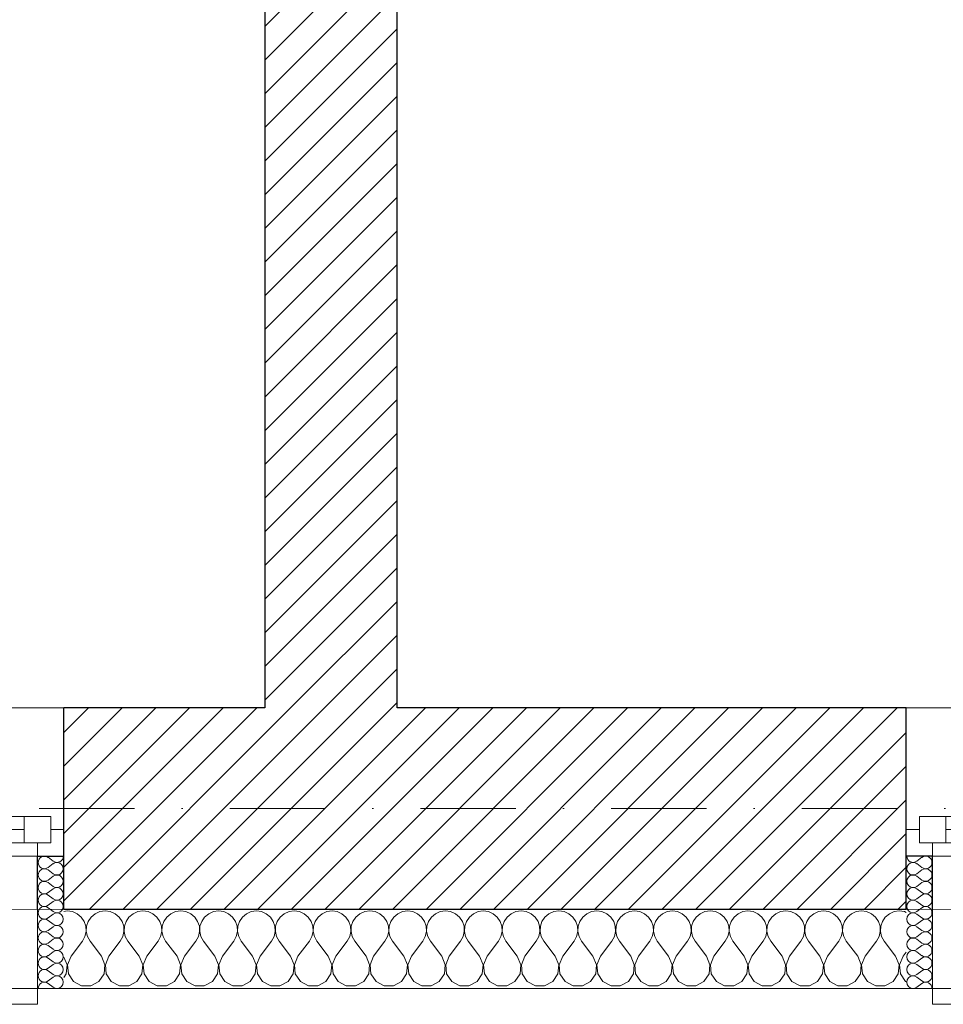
# Model space of a CAD drawing. Header units: millimetres. Extents: x 172139 to 266886, y 89525 to 138225.
# Tile 22 of 94: x 191196 to 192940, y 106825 to 108685. Entities that reach past the tile are written whole.
import ezdxf

# ---------------------------------------------------------------- set-up
doc = ezdxf.new("R2010")
doc.units = ezdxf.units.MM
doc.header["$MEASUREMENT"] = 0
doc.linetypes.add('Kropki i Kreski', pattern=[360, 180, -90, 0, -90])
doc.linetypes.add('Przerywana', pattern=[240, 120, -120])
for name, color, linetype in [('Konstrukcja - Siatki mod', 7, 'Continuous'), ('KR_INW', 7, 'Continuous'), ('NAPIS_SODON', 7, 'Continuous'), ('Okna ArchiCADa', 7, 'Continuous')]:
    doc.layers.add(name, color=color, linetype=linetype)
doc.layers.add('Konstrukcja - Siatki mod_Nr_pióra__48', color=7, linetype='Continuous', lineweight=15, true_color=0xa80f02)
doc.layers.add('KR_INW_Nr_pióra__102', color=7, linetype='Continuous', lineweight=5, true_color=0xcccccc)
for name, color, linetype, lineweight in [('KR_INW_Nr_pióra__101', 252, 'Continuous', 5), ('KR_INW_Nr_pióra__27', 7, 'Continuous', 25), ('KR_INW_Nr_pióra__47', 7, 'Continuous', 15), ('NAPIS_SODON_Nr_pióra__1', 7, 'Continuous', 13), ('Okna ArchiCADa_Nr_pióra__1', 7, 'Continuous', 13), ('Okna ArchiCADa_Nr_pióra__27', 7, 'Continuous', 25)]:
    doc.layers.add(name, color=color, linetype=linetype, lineweight=lineweight)
pattern_1 = [(45, (0, 0), (-31.819804, 31.819804), [])]

# ---------------------------------------------------------------- blocks, each defined once
blk = doc.blocks.new('Strop_1', base_point=(179225, 121523.3))
at = {"layer": 'NAPIS_SODON_Nr_pióra__1', "linetype": 'Continuous', "flags": 128}
blk.add_lwpolyline([(179225, 121523.3), (179225.9, 107003.8), (250898.3, 107008.3), (250897.4, 121527.8)], close=True, dxfattribs=at)
blk = doc.blocks.new('*X152')
at = {"layer": 'KR_INW_Nr_pióra__102', "linetype": 'Continuous'}
for p, q in [((191285.7, 107001.6), (191279.3, 107000.7)), ((191295.5, 107000.2), (191285.7, 107001.6)), ((191304.5, 106996.2), (191295.5, 107000.2)), ((191312.1, 106989.9), (191304.5, 106996.2)), ((191338.4, 106996.2), (191330.8, 106989.9)), ((191347.4, 107000.2), (191338.4, 106996.2)), ((191357.1, 107001.6), (191347.4, 107000.2)), ((191366.9, 107000.2), (191357.1, 107001.6)), ((191375.9, 106996.2), (191366.9, 107000.2)), ((191383.5, 106989.9), (191375.9, 106996.2)), ((191409.8, 106996.2), (191402.2, 106989.9)), ((191418.8, 107000.2), (191409.8, 106996.2)), ((191428.6, 107001.6), (191418.8, 107000.2)), ((191438.3, 107000.2), (191428.6, 107001.6)), ((191447.3, 106996.2), (191438.3, 107000.2)), ((191454.9, 106989.9), (191447.3, 106996.2)), ((191481.2, 106996.2), (191473.6, 106989.9)), ((191490.2, 107000.2), (191481.2, 106996.2)), ((191500, 107001.6), (191490.2, 107000.2)), ((191509.8, 107000.2), (191500, 107001.6)), ((191518.8, 106996.2), (191509.8, 107000.2)), ((191526.4, 106989.9), (191518.8, 106996.2)), ((191552.7, 106996.2), (191545.1, 106989.9)), ((191561.7, 107000.2), (191552.7, 106996.2)), ((191571.4, 107001.6), (191561.7, 107000.2)), ((191581.2, 107000.2), (191571.4, 107001.6)), ((191590.2, 106996.2), (191581.2, 107000.2)), ((191597.8, 106989.9), (191590.2, 106996.2)), ((191624.1, 106996.2), (191616.5, 106989.9)), ((191633.1, 107000.2), (191624.1, 106996.2)), ((191642.9, 107001.6), (191633.1, 107000.2)), ((191652.6, 107000.2), (191642.9, 107001.6)), ((191661.6, 106996.2), (191652.6, 107000.2)), ((191669.2, 106989.9), (191661.6, 106996.2)), ((191695.5, 106996.2), (191687.9, 106989.9)), ((191704.5, 107000.2), (191695.5, 106996.2)), ((191714.3, 107001.6), (191704.5, 107000.2)), ((191724, 107000.2), (191714.3, 107001.6)), ((191733.1, 106996.2), (191724, 107000.2)), ((191740.6, 106989.9), (191733.1, 106996.2)), ((191766.9, 106996.2), (191759.4, 106989.9)), ((191776, 107000.2), (191766.9, 106996.2)), ((191785.7, 107001.6), (191776, 107000.2)), ((191795.5, 107000.2), (191785.7, 107001.6)), ((191804.5, 106996.2), (191795.5, 107000.2)), ((191812.1, 106989.9), (191804.5, 106996.2)), ((191838.4, 106996.2), (191830.8, 106989.9)), ((191847.4, 107000.2), (191838.4, 106996.2)), ((191857.1, 107001.6), (191847.4, 107000.2)), ((191866.9, 107000.2), (191857.1, 107001.6)), ((191875.9, 106996.2), (191866.9, 107000.2)), ((191883.5, 106989.9), (191875.9, 106996.2)), ((191909.8, 106996.2), (191902.2, 106989.9)), ((191918.8, 107000.2), (191909.8, 106996.2)), ((191928.6, 107001.6), (191918.8, 107000.2)), ((191938.3, 107000.2), (191928.6, 107001.6)), ((191947.3, 106996.2), (191938.3, 107000.2)), ((191954.9, 106989.9), (191947.3, 106996.2)), ((191981.2, 106996.2), (191973.6, 106989.9)), ((191990.2, 107000.2), (191981.2, 106996.2)), ((192000, 107001.6), (191990.2, 107000.2)), ((192009.8, 107000.2), (192000, 107001.6)), ((192018.8, 106996.2), (192009.8, 107000.2)), ((192026.4, 106989.9), (192018.8, 106996.2)), ((192052.7, 106996.2), (192045.1, 106989.9)), ((192061.7, 107000.2), (192052.7, 106996.2)), ((192071.4, 107001.6), (192061.7, 107000.2)), ((192081.2, 107000.2), (192071.4, 107001.6)), ((192090.2, 106996.2), (192081.2, 107000.2)), ((192097.8, 106989.9), (192090.2, 106996.2)), ((192124.1, 106996.2), (192116.5, 106989.9)), ((192133.1, 107000.2), (192124.1, 106996.2)), ((192142.9, 107001.6), (192133.1, 107000.2)), ((192152.6, 107000.2), (192142.9, 107001.6)), ((192161.6, 106996.2), (192152.6, 107000.2)), ((192169.2, 106989.9), (192161.6, 106996.2)), ((192195.5, 106996.2), (192187.9, 106989.9)), ((192204.5, 107000.2), (192195.5, 106996.2)), ((192214.3, 107001.6), (192204.5, 107000.2)), ((192224, 107000.2), (192214.3, 107001.6)), ((192233.1, 106996.2), (192224, 107000.2)), ((192240.6, 106989.9), (192233.1, 106996.2)), ((192266.9, 106996.2), (192259.4, 106989.9)), ((192276, 107000.2), (192266.9, 106996.2)), ((192285.7, 107001.6), (192276, 107000.2)), ((192295.5, 107000.2), (192285.7, 107001.6)), ((192304.5, 106996.2), (192295.5, 107000.2)), ((192312.1, 106989.9), (192304.5, 106996.2)), ((192338.4, 106996.2), (192330.8, 106989.9)), ((192347.4, 107000.2), (192338.4, 106996.2)), ((192357.1, 107001.6), (192347.4, 107000.2)), ((192366.9, 107000.2), (192357.1, 107001.6)), ((192375.9, 106996.2), (192366.9, 107000.2)), ((192383.5, 106989.9), (192375.9, 106996.2)), ((192409.8, 106996.2), (192402.2, 106989.9)), ((192418.8, 107000.2), (192409.8, 106996.2)), ((192428.6, 107001.6), (192418.8, 107000.2)), ((192438.3, 107000.2), (192428.6, 107001.6)), ((192447.3, 106996.2), (192438.3, 107000.2)), ((192454.9, 106989.9), (192447.3, 106996.2)), ((192481.2, 106996.2), (192473.6, 106989.9)), ((192490.2, 107000.2), (192481.2, 106996.2)), ((192500, 107001.6), (192490.2, 107000.2)), ((192509.8, 107000.2), (192500, 107001.6)), ((192518.8, 106996.2), (192509.8, 107000.2)), ((192526.4, 106989.9), (192518.8, 106996.2)), ((192552.7, 106996.2), (192545.1, 106989.9)), ((192561.7, 107000.2), (192552.7, 106996.2)), ((192571.4, 107001.6), (192561.7, 107000.2)), ((192581.2, 107000.2), (192571.4, 107001.6)), ((192590.2, 106996.2), (192581.2, 107000.2)), ((192597.8, 106989.9), (192590.2, 106996.2)), ((192624.1, 106996.2), (192616.5, 106989.9)), ((192633.1, 107000.2), (192624.1, 106996.2)), ((192642.9, 107001.6), (192633.1, 107000.2)), ((192652.6, 107000.2), (192642.9, 107001.6)), ((192661.6, 106996.2), (192652.6, 107000.2)), ((192669.2, 106989.9), (192661.6, 106996.2)), ((192695.5, 106996.2), (192687.9, 106989.9)), ((192704.5, 107000.2), (192695.5, 106996.2)), ((192714.3, 107001.6), (192704.5, 107000.2)), ((192724, 107000.2), (192714.3, 107001.6)), ((192733.1, 106996.2), (192724, 107000.2)), ((192740.6, 106989.9), (192733.1, 106996.2)), ((192766.9, 106996.2), (192759.4, 106989.9)), ((192776, 107000.2), (192766.9, 106996.2)), ((192785.7, 107001.6), (192776, 107000.2)), ((192795.5, 107000.2), (192785.7, 107001.6)), ((192804.5, 106996.2), (192795.5, 107000.2)), ((192812.1, 106989.9), (192804.5, 106996.2)), ((192838.4, 106996.2), (192830.8, 106989.9)), ((192847.4, 107000.2), (192838.4, 106996.2)), ((192857.1, 107001.6), (192847.4, 107000.2)), ((192866.9, 107000.2), (192857.1, 107001.6)), ((192870.1, 106998.8), (192866.9, 107000.2)), ((191317.7, 106981.8), (191312.1, 106989.9)), ((191320.8, 106972.5), (191317.7, 106981.8)), ((191321.3, 106962.6), (191320.8, 106972.5)), ((191322.1, 106972.5), (191321.6, 106962.6)), ((191325.2, 106981.8), (191322.1, 106972.5)), ((191330.8, 106989.9), (191325.2, 106981.8)), ((191389.1, 106981.8), (191383.5, 106989.9)), ((191392.2, 106972.5), (191389.1, 106981.8)), ((191392.7, 106962.6), (191392.2, 106972.5)), ((191393.5, 106972.5), (191393, 106962.6)), ((191396.6, 106981.8), (191393.5, 106972.5)), ((191402.2, 106989.9), (191396.6, 106981.8)), ((191460.5, 106981.8), (191454.9, 106989.9)), ((191463.7, 106972.5), (191460.5, 106981.8)), ((191464.1, 106962.6), (191463.7, 106972.5)), ((191464.9, 106972.5), (191464.4, 106962.6)), ((191468.1, 106981.8), (191464.9, 106972.5)), ((191473.6, 106989.9), (191468.1, 106981.8)), ((191531.9, 106981.8), (191526.4, 106989.9)), ((191535.1, 106972.5), (191531.9, 106981.8)), ((191535.6, 106962.6), (191535.1, 106972.5)), ((191536.3, 106972.5), (191535.9, 106962.6)), ((191539.5, 106981.8), (191536.3, 106972.5)), ((191545.1, 106989.9), (191539.5, 106981.8)), ((191603.4, 106981.8), (191597.8, 106989.9)), ((191606.5, 106972.5), (191603.4, 106981.8)), ((191607, 106962.6), (191606.5, 106972.5)), ((191607.8, 106972.5), (191607.3, 106962.6)), ((191610.9, 106981.8), (191607.8, 106972.5)), ((191616.5, 106989.9), (191610.9, 106981.8)), ((191674.8, 106981.8), (191669.2, 106989.9)), ((191677.9, 106972.5), (191674.8, 106981.8)), ((191678.4, 106962.6), (191677.9, 106972.5)), ((191679.2, 106972.5), (191678.7, 106962.6)), ((191682.3, 106981.8), (191679.2, 106972.5)), ((191687.9, 106989.9), (191682.3, 106981.8)), ((191746.2, 106981.8), (191740.6, 106989.9)), ((191749.4, 106972.5), (191746.2, 106981.8)), ((191749.9, 106962.6), (191749.4, 106972.5)), ((191750.6, 106972.5), (191750.1, 106962.6)), ((191753.8, 106981.8), (191750.6, 106972.5)), ((191759.4, 106989.9), (191753.8, 106981.8)), ((191817.7, 106981.8), (191812.1, 106989.9)), ((191820.8, 106972.5), (191817.7, 106981.8)), ((191821.3, 106962.6), (191820.8, 106972.5)), ((191822.1, 106972.5), (191821.6, 106962.6)), ((191825.2, 106981.8), (191822.1, 106972.5)), ((191830.8, 106989.9), (191825.2, 106981.8)), ((191889.1, 106981.8), (191883.5, 106989.9)), ((191892.2, 106972.5), (191889.1, 106981.8)), ((191892.7, 106962.6), (191892.2, 106972.5)), ((191893.5, 106972.5), (191893, 106962.6)), ((191896.6, 106981.8), (191893.5, 106972.5)), ((191902.2, 106989.9), (191896.6, 106981.8)), ((191960.5, 106981.8), (191954.9, 106989.9)), ((191963.7, 106972.5), (191960.5, 106981.8)), ((191964.1, 106962.6), (191963.7, 106972.5)), ((191964.9, 106972.5), (191964.4, 106962.6)), ((191968.1, 106981.8), (191964.9, 106972.5)), ((191973.6, 106989.9), (191968.1, 106981.8)), ((192031.9, 106981.8), (192026.4, 106989.9)), ((192035.1, 106972.5), (192031.9, 106981.8)), ((192035.6, 106962.6), (192035.1, 106972.5)), ((192036.3, 106972.5), (192035.9, 106962.6)), ((192039.5, 106981.8), (192036.3, 106972.5)), ((192045.1, 106989.9), (192039.5, 106981.8)), ((192103.4, 106981.8), (192097.8, 106989.9)), ((192106.5, 106972.5), (192103.4, 106981.8)), ((192107, 106962.6), (192106.5, 106972.5)), ((192107.8, 106972.5), (192107.3, 106962.6)), ((192110.9, 106981.8), (192107.8, 106972.5)), ((192116.5, 106989.9), (192110.9, 106981.8)), ((192174.8, 106981.8), (192169.2, 106989.9)), ((192177.9, 106972.5), (192174.8, 106981.8)), ((192178.4, 106962.6), (192177.9, 106972.5)), ((192179.2, 106972.5), (192178.7, 106962.6)), ((192182.3, 106981.8), (192179.2, 106972.5)), ((192187.9, 106989.9), (192182.3, 106981.8)), ((192246.2, 106981.8), (192240.6, 106989.9)), ((192249.4, 106972.5), (192246.2, 106981.8)), ((192249.9, 106962.6), (192249.4, 106972.5)), ((192250.6, 106972.5), (192250.1, 106962.6)), ((192253.8, 106981.8), (192250.6, 106972.5)), ((192259.4, 106989.9), (192253.8, 106981.8)), ((192317.7, 106981.8), (192312.1, 106989.9)), ((192320.8, 106972.5), (192317.7, 106981.8)), ((192321.3, 106962.6), (192320.8, 106972.5)), ((192322.1, 106972.5), (192321.6, 106962.6)), ((192325.2, 106981.8), (192322.1, 106972.5)), ((192330.8, 106989.9), (192325.2, 106981.8)), ((192389.1, 106981.8), (192383.5, 106989.9)), ((192392.2, 106972.5), (192389.1, 106981.8)), ((192392.7, 106962.6), (192392.2, 106972.5)), ((192393.5, 106972.5), (192393, 106962.6)), ((192396.6, 106981.8), (192393.5, 106972.5)), ((192402.2, 106989.9), (192396.6, 106981.8)), ((192460.5, 106981.8), (192454.9, 106989.9)), ((192463.7, 106972.5), (192460.5, 106981.8)), ((192464.1, 106962.6), (192463.7, 106972.5)), ((192464.9, 106972.5), (192464.4, 106962.6)), ((192468.1, 106981.8), (192464.9, 106972.5)), ((192473.6, 106989.9), (192468.1, 106981.8)), ((192531.9, 106981.8), (192526.4, 106989.9)), ((192535.1, 106972.5), (192531.9, 106981.8)), ((192535.6, 106962.6), (192535.1, 106972.5)), ((192536.3, 106972.5), (192535.9, 106962.6)), ((192539.5, 106981.8), (192536.3, 106972.5)), ((192545.1, 106989.9), (192539.5, 106981.8)), ((192603.4, 106981.8), (192597.8, 106989.9)), ((192606.5, 106972.5), (192603.4, 106981.8)), ((192607, 106962.6), (192606.5, 106972.5)), ((192607.8, 106972.5), (192607.3, 106962.6)), ((192610.9, 106981.8), (192607.8, 106972.5)), ((192616.5, 106989.9), (192610.9, 106981.8)), ((192674.8, 106981.8), (192669.2, 106989.9)), ((192677.9, 106972.5), (192674.8, 106981.8)), ((192678.4, 106962.6), (192677.9, 106972.5)), ((192679.2, 106972.5), (192678.7, 106962.6)), ((192682.3, 106981.8), (192679.2, 106972.5)), ((192687.9, 106989.9), (192682.3, 106981.8)), ((192746.2, 106981.8), (192740.6, 106989.9)), ((192749.4, 106972.5), (192746.2, 106981.8)), ((192749.9, 106962.6), (192749.4, 106972.5)), ((192750.6, 106972.5), (192750.1, 106962.6)), ((192753.8, 106981.8), (192750.6, 106972.5)), ((192759.4, 106989.9), (192753.8, 106981.8)), ((192817.7, 106981.8), (192812.1, 106989.9)), ((192820.8, 106972.5), (192817.7, 106981.8)), ((192821.3, 106962.6), (192820.8, 106972.5)), ((192822.1, 106972.5), (192821.6, 106962.6)), ((192825.2, 106981.8), (192822.1, 106972.5)), ((192830.8, 106989.9), (192825.2, 106981.8)), ((191319.1, 106953.1), (191321.3, 106962.6)), ((191321.6, 106962.6), (191323.8, 106953.1)), ((191390.5, 106953.1), (191392.7, 106962.6)), ((191393, 106962.6), (191395.2, 106953.1)), ((191461.9, 106953.1), (191464.1, 106962.6)), ((191464.4, 106962.6), (191466.7, 106953.1)), ((191533.3, 106953.1), (191535.6, 106962.6)), ((191535.9, 106962.6), (191538.1, 106953.1)), ((191604.8, 106953.1), (191607, 106962.6)), ((191607.3, 106962.6), (191609.5, 106953.1)), ((191676.2, 106953.1), (191678.4, 106962.6)), ((191678.7, 106962.6), (191680.9, 106953.1)), ((191747.6, 106953.1), (191749.9, 106962.6)), ((191750.1, 106962.6), (191752.4, 106953.1)), ((191819.1, 106953.1), (191821.3, 106962.6)), ((191821.6, 106962.6), (191823.8, 106953.1)), ((191890.5, 106953.1), (191892.7, 106962.6)), ((191893, 106962.6), (191895.2, 106953.1)), ((191961.9, 106953.1), (191964.1, 106962.6)), ((191964.4, 106962.6), (191966.7, 106953.1)), ((192033.3, 106953.1), (192035.6, 106962.6)), ((192035.9, 106962.6), (192038.1, 106953.1)), ((192104.8, 106953.1), (192107, 106962.6)), ((192107.3, 106962.6), (192109.5, 106953.1)), ((192176.2, 106953.1), (192178.4, 106962.6)), ((192178.7, 106962.6), (192180.9, 106953.1)), ((192247.6, 106953.1), (192249.9, 106962.6)), ((192250.1, 106962.6), (192252.4, 106953.1)), ((192319.1, 106953.1), (192321.3, 106962.6)), ((192321.6, 106962.6), (192323.8, 106953.1)), ((192390.5, 106953.1), (192392.7, 106962.6)), ((192393, 106962.6), (192395.2, 106953.1)), ((192461.9, 106953.1), (192464.1, 106962.6)), ((192464.4, 106962.6), (192466.7, 106953.1)), ((192533.3, 106953.1), (192535.6, 106962.6)), ((192535.9, 106962.6), (192538.1, 106953.1)), ((192604.8, 106953.1), (192607, 106962.6)), ((192607.3, 106962.6), (192609.5, 106953.1)), ((192676.2, 106953.1), (192678.4, 106962.6)), ((192678.7, 106962.6), (192680.9, 106953.1)), ((192747.6, 106953.1), (192749.9, 106962.6)), ((192750.1, 106962.6), (192752.4, 106953.1)), ((192819.1, 106953.1), (192821.3, 106962.6)), ((192821.6, 106962.6), (192823.8, 106953.1)), ((191292.9, 106915.9), (191314.3, 106944.4)), ((191314.3, 106944.4), (191319.1, 106953.1)), ((191323.8, 106953.1), (191328.6, 106944.4)), ((191350, 106915.9), (191328.6, 106944.4)), ((191364.3, 106915.9), (191385.7, 106944.4)), ((191385.7, 106944.4), (191390.5, 106953.1)), ((191395.2, 106953.1), (191400, 106944.4)), ((191421.4, 106915.9), (191400, 106944.4)), ((191435.7, 106915.9), (191457.1, 106944.4)), ((191457.1, 106944.4), (191461.9, 106953.1)), ((191466.7, 106953.1), (191471.4, 106944.4)), ((191492.9, 106915.9), (191471.4, 106944.4)), ((191507.1, 106915.9), (191528.6, 106944.4)), ((191528.6, 106944.4), (191533.3, 106953.1)), ((191538.1, 106953.1), (191542.9, 106944.4)), ((191564.3, 106915.9), (191542.9, 106944.4)), ((191578.6, 106915.9), (191600, 106944.4)), ((191600, 106944.4), (191604.8, 106953.1)), ((191609.5, 106953.1), (191614.3, 106944.4)), ((191635.7, 106915.9), (191614.3, 106944.4)), ((191650, 106915.9), (191671.4, 106944.4)), ((191671.4, 106944.4), (191676.2, 106953.1)), ((191680.9, 106953.1), (191685.7, 106944.4)), ((191707.1, 106915.9), (191685.7, 106944.4)), ((191721.4, 106915.9), (191742.9, 106944.4)), ((191742.9, 106944.4), (191747.6, 106953.1)), ((191752.4, 106953.1), (191757.1, 106944.4)), ((191778.6, 106915.9), (191757.1, 106944.4)), ((191792.9, 106915.9), (191814.3, 106944.4)), ((191814.3, 106944.4), (191819.1, 106953.1)), ((191823.8, 106953.1), (191828.6, 106944.4)), ((191850, 106915.9), (191828.6, 106944.4)), ((191864.3, 106915.9), (191885.7, 106944.4)), ((191885.7, 106944.4), (191890.5, 106953.1)), ((191895.2, 106953.1), (191900, 106944.4)), ((191921.4, 106915.9), (191900, 106944.4)), ((191935.7, 106915.9), (191957.1, 106944.4)), ((191957.1, 106944.4), (191961.9, 106953.1)), ((191966.7, 106953.1), (191971.4, 106944.4)), ((191992.9, 106915.9), (191971.4, 106944.4)), ((192007.1, 106915.9), (192028.6, 106944.4)), ((192028.6, 106944.4), (192033.3, 106953.1)), ((192038.1, 106953.1), (192042.9, 106944.4)), ((192064.3, 106915.9), (192042.9, 106944.4)), ((192078.6, 106915.9), (192100, 106944.4)), ((192100, 106944.4), (192104.8, 106953.1)), ((192109.5, 106953.1), (192114.3, 106944.4)), ((192135.7, 106915.9), (192114.3, 106944.4)), ((192150, 106915.9), (192171.4, 106944.4)), ((192171.4, 106944.4), (192176.2, 106953.1)), ((192180.9, 106953.1), (192185.7, 106944.4)), ((192207.1, 106915.9), (192185.7, 106944.4)), ((192221.4, 106915.9), (192242.9, 106944.4)), ((192242.9, 106944.4), (192247.6, 106953.1)), ((192252.4, 106953.1), (192257.1, 106944.4)), ((192278.6, 106915.9), (192257.1, 106944.4)), ((192292.9, 106915.9), (192314.3, 106944.4)), ((192314.3, 106944.4), (192319.1, 106953.1)), ((192323.8, 106953.1), (192328.6, 106944.4)), ((192350, 106915.9), (192328.6, 106944.4)), ((192364.3, 106915.9), (192385.7, 106944.4)), ((192385.7, 106944.4), (192390.5, 106953.1)), ((192395.2, 106953.1), (192400, 106944.4)), ((192421.4, 106915.9), (192400, 106944.4)), ((192435.7, 106915.9), (192457.1, 106944.4)), ((192457.1, 106944.4), (192461.9, 106953.1)), ((192466.7, 106953.1), (192471.4, 106944.4)), ((192492.9, 106915.9), (192471.4, 106944.4)), ((192507.1, 106915.9), (192528.6, 106944.4)), ((192528.6, 106944.4), (192533.3, 106953.1)), ((192538.1, 106953.1), (192542.9, 106944.4)), ((192564.3, 106915.9), (192542.9, 106944.4)), ((192578.6, 106915.9), (192600, 106944.4)), ((192600, 106944.4), (192604.8, 106953.1)), ((192609.5, 106953.1), (192614.3, 106944.4)), ((192635.7, 106915.9), (192614.3, 106944.4)), ((192650, 106915.9), (192671.4, 106944.4)), ((192671.4, 106944.4), (192676.2, 106953.1)), ((192680.9, 106953.1), (192685.7, 106944.4)), ((192707.1, 106915.9), (192685.7, 106944.4)), ((192721.4, 106915.9), (192742.9, 106944.4)), ((192742.9, 106944.4), (192747.6, 106953.1)), ((192752.4, 106953.1), (192757.1, 106944.4)), ((192778.6, 106915.9), (192757.1, 106944.4)), ((192792.9, 106915.9), (192814.3, 106944.4)), ((192814.3, 106944.4), (192819.1, 106953.1)), ((192823.8, 106953.1), (192828.6, 106944.4)), ((192850, 106915.9), (192828.6, 106944.4)), ((192864.3, 106915.9), (192870.1, 106923.6)), ((191285.3, 106899.8), (191279.3, 106914)), ((191283.7, 106882.5), (191285.3, 106899.8)), ((191292.9, 106915.9), (191286.1, 106899.8)), ((191286.1, 106899.8), (191287.8, 106882.5)), ((191356.7, 106899.8), (191350, 106915.9)), ((191355.1, 106882.5), (191356.7, 106899.8)), ((191364.3, 106915.9), (191357.6, 106899.8)), ((191357.6, 106899.8), (191359.2, 106882.5)), ((191428.2, 106899.8), (191421.4, 106915.9)), ((191426.5, 106882.5), (191428.2, 106899.8)), ((191435.7, 106915.9), (191429, 106899.8)), ((191429, 106899.8), (191430.6, 106882.5)), ((191499.6, 106899.8), (191492.9, 106915.9)), ((191497.9, 106882.5), (191499.6, 106899.8)), ((191507.1, 106915.9), (191500.4, 106899.8)), ((191500.4, 106899.8), (191502.1, 106882.5)), ((191571, 106899.8), (191564.3, 106915.9)), ((191569.4, 106882.5), (191571, 106899.8)), ((191578.6, 106915.9), (191571.8, 106899.8)), ((191571.8, 106899.8), (191573.5, 106882.5)), ((191642.4, 106899.8), (191635.7, 106915.9)), ((191640.8, 106882.5), (191642.4, 106899.8)), ((191650, 106915.9), (191643.3, 106899.8)), ((191643.3, 106899.8), (191644.9, 106882.5)), ((191713.9, 106899.8), (191707.1, 106915.9)), ((191712.2, 106882.5), (191713.9, 106899.8)), ((191721.4, 106915.9), (191714.7, 106899.8)), ((191714.7, 106899.8), (191716.3, 106882.5)), ((191785.3, 106899.8), (191778.6, 106915.9)), ((191783.7, 106882.5), (191785.3, 106899.8)), ((191792.9, 106915.9), (191786.1, 106899.8)), ((191786.1, 106899.8), (191787.8, 106882.5)), ((191856.7, 106899.8), (191850, 106915.9)), ((191855.1, 106882.5), (191856.7, 106899.8)), ((191864.3, 106915.9), (191857.6, 106899.8)), ((191857.6, 106899.8), (191859.2, 106882.5)), ((191928.2, 106899.8), (191921.4, 106915.9)), ((191926.5, 106882.5), (191928.2, 106899.8)), ((191935.7, 106915.9), (191929, 106899.8)), ((191929, 106899.8), (191930.6, 106882.5)), ((191999.6, 106899.8), (191992.9, 106915.9)), ((191997.9, 106882.5), (191999.6, 106899.8)), ((192007.1, 106915.9), (192000.4, 106899.8)), ((192000.4, 106899.8), (192002.1, 106882.5)), ((192071, 106899.8), (192064.3, 106915.9)), ((192069.4, 106882.5), (192071, 106899.8)), ((192078.6, 106915.9), (192071.8, 106899.8)), ((192071.8, 106899.8), (192073.5, 106882.5)), ((192142.4, 106899.8), (192135.7, 106915.9)), ((192140.8, 106882.5), (192142.4, 106899.8)), ((192150, 106915.9), (192143.3, 106899.8)), ((192143.3, 106899.8), (192144.9, 106882.5)), ((192213.9, 106899.8), (192207.1, 106915.9)), ((192212.2, 106882.5), (192213.9, 106899.8)), ((192221.4, 106915.9), (192214.7, 106899.8)), ((192214.7, 106899.8), (192216.3, 106882.5)), ((192285.3, 106899.8), (192278.6, 106915.9)), ((192283.7, 106882.5), (192285.3, 106899.8)), ((192292.9, 106915.9), (192286.1, 106899.8)), ((192286.1, 106899.8), (192287.8, 106882.5)), ((192356.7, 106899.8), (192350, 106915.9)), ((192355.1, 106882.5), (192356.7, 106899.8)), ((192364.3, 106915.9), (192357.6, 106899.8)), ((192357.6, 106899.8), (192359.2, 106882.5)), ((192428.2, 106899.8), (192421.4, 106915.9)), ((192426.5, 106882.5), (192428.2, 106899.8)), ((192435.7, 106915.9), (192429, 106899.8)), ((192429, 106899.8), (192430.6, 106882.5)), ((192499.6, 106899.8), (192492.9, 106915.9)), ((192497.9, 106882.5), (192499.6, 106899.8)), ((192507.1, 106915.9), (192500.4, 106899.8)), ((192500.4, 106899.8), (192502.1, 106882.5)), ((192571, 106899.8), (192564.3, 106915.9)), ((192569.4, 106882.5), (192571, 106899.8)), ((192578.6, 106915.9), (192571.8, 106899.8)), ((192571.8, 106899.8), (192573.5, 106882.5)), ((192642.4, 106899.8), (192635.7, 106915.9)), ((192640.8, 106882.5), (192642.4, 106899.8)), ((192650, 106915.9), (192643.3, 106899.8)), ((192643.3, 106899.8), (192644.9, 106882.5)), ((192713.9, 106899.8), (192707.1, 106915.9)), ((192712.2, 106882.5), (192713.9, 106899.8)), ((192721.4, 106915.9), (192714.7, 106899.8)), ((192714.7, 106899.8), (192716.3, 106882.5)), ((192785.3, 106899.8), (192778.6, 106915.9)), ((192783.7, 106882.5), (192785.3, 106899.8)), ((192792.9, 106915.9), (192786.1, 106899.8)), ((192786.1, 106899.8), (192787.8, 106882.5)), ((192856.7, 106899.8), (192850, 106915.9)), ((192855.1, 106882.5), (192856.7, 106899.8)), ((192864.3, 106915.9), (192857.6, 106899.8)), ((192857.6, 106899.8), (192859.2, 106882.5)), ((191279.3, 106876), (191283.7, 106882.5)), ((191287.8, 106882.5), (191297.4, 106868)), ((191345.5, 106868), (191355.1, 106882.5)), ((191359.2, 106882.5), (191368.8, 106868)), ((191416.9, 106868), (191426.5, 106882.5)), ((191430.6, 106882.5), (191440.3, 106868)), ((191488.3, 106868), (191497.9, 106882.5)), ((191502.1, 106882.5), (191511.7, 106868)), ((191559.7, 106868), (191569.4, 106882.5)), ((191573.5, 106882.5), (191583.1, 106868)), ((191631.2, 106868), (191640.8, 106882.5)), ((191644.9, 106882.5), (191654.5, 106868)), ((191702.6, 106868), (191712.2, 106882.5)), ((191716.3, 106882.5), (191726, 106868)), ((191774, 106868), (191783.7, 106882.5)), ((191787.8, 106882.5), (191797.4, 106868)), ((191845.5, 106868), (191855.1, 106882.5)), ((191859.2, 106882.5), (191868.8, 106868)), ((191916.9, 106868), (191926.5, 106882.5)), ((191930.6, 106882.5), (191940.3, 106868)), ((191988.3, 106868), (191997.9, 106882.5)), ((192002.1, 106882.5), (192011.7, 106868)), ((192059.7, 106868), (192069.4, 106882.5)), ((192073.5, 106882.5), (192083.1, 106868)), ((192131.2, 106868), (192140.8, 106882.5)), ((192144.9, 106882.5), (192154.5, 106868)), ((192202.6, 106868), (192212.2, 106882.5)), ((192216.3, 106882.5), (192226, 106868)), ((192274, 106868), (192283.7, 106882.5)), ((192287.8, 106882.5), (192297.4, 106868)), ((192345.5, 106868), (192355.1, 106882.5)), ((192359.2, 106882.5), (192368.8, 106868)), ((192416.9, 106868), (192426.5, 106882.5)), ((192430.6, 106882.5), (192440.3, 106868)), ((192488.3, 106868), (192497.9, 106882.5)), ((192502.1, 106882.5), (192511.7, 106868)), ((192559.7, 106868), (192569.4, 106882.5)), ((192573.5, 106882.5), (192583.1, 106868)), ((192631.2, 106868), (192640.8, 106882.5)), ((192644.9, 106882.5), (192654.5, 106868)), ((192702.6, 106868), (192712.2, 106882.5)), ((192716.3, 106882.5), (192726, 106868)), ((192774, 106868), (192783.7, 106882.5)), ((192787.8, 106882.5), (192797.4, 106868)), ((192845.5, 106868), (192855.1, 106882.5)), ((192859.2, 106882.5), (192868.8, 106868)), ((191297.4, 106868), (191312.7, 106859.8)), ((191330.1, 106859.8), (191345.5, 106868)), ((191368.8, 106868), (191384.2, 106859.8)), ((191401.6, 106859.8), (191416.9, 106868)), ((191440.3, 106868), (191455.6, 106859.8)), ((191473, 106859.8), (191488.3, 106868)), ((191511.7, 106868), (191527, 106859.8)), ((191544.4, 106859.8), (191559.7, 106868)), ((191583.1, 106868), (191598.4, 106859.8)), ((191615.8, 106859.8), (191631.2, 106868)), ((191654.5, 106868), (191669.9, 106859.8)), ((191687.3, 106859.8), (191702.6, 106868)), ((191726, 106868), (191741.3, 106859.8)), ((191758.7, 106859.8), (191774, 106868)), ((191797.4, 106868), (191812.7, 106859.8)), ((191830.1, 106859.8), (191845.5, 106868)), ((191868.8, 106868), (191884.2, 106859.8)), ((191901.6, 106859.8), (191916.9, 106868)), ((191940.3, 106868), (191955.6, 106859.8)), ((191973, 106859.8), (191988.3, 106868)), ((192011.7, 106868), (192027, 106859.8)), ((192044.4, 106859.8), (192059.7, 106868)), ((192083.1, 106868), (192098.4, 106859.8)), ((192115.8, 106859.8), (192131.2, 106868)), ((192154.5, 106868), (192169.9, 106859.8)), ((192187.3, 106859.8), (192202.6, 106868)), ((192226, 106868), (192241.3, 106859.8)), ((192258.7, 106859.8), (192274, 106868)), ((192297.4, 106868), (192312.7, 106859.8)), ((192330.1, 106859.8), (192345.5, 106868)), ((192368.8, 106868), (192384.2, 106859.8)), ((192401.6, 106859.8), (192416.9, 106868)), ((192440.3, 106868), (192455.6, 106859.8)), ((192473, 106859.8), (192488.3, 106868)), ((192511.7, 106868), (192527, 106859.8)), ((192544.4, 106859.8), (192559.7, 106868)), ((192583.1, 106868), (192598.4, 106859.8)), ((192615.8, 106859.8), (192631.2, 106868)), ((192654.5, 106868), (192669.9, 106859.8)), ((192687.3, 106859.8), (192702.6, 106868)), ((192726, 106868), (192741.3, 106859.8)), ((192758.7, 106859.8), (192774, 106868)), ((192797.4, 106868), (192812.7, 106859.8)), ((192830.1, 106859.8), (192845.5, 106868)), ((192868.8, 106868), (192870.1, 106867.3)), ((191312.7, 106859.8), (191330.1, 106859.8)), ((191384.2, 106859.8), (191401.6, 106859.8)), ((191455.6, 106859.8), (191473, 106859.8)), ((191527, 106859.8), (191544.4, 106859.8)), ((191598.4, 106859.8), (191615.8, 106859.8)), ((191669.9, 106859.8), (191687.3, 106859.8)), ((191741.3, 106859.8), (191758.7, 106859.8)), ((191812.7, 106859.8), (191830.1, 106859.8)), ((191884.2, 106859.8), (191901.6, 106859.8)), ((191955.6, 106859.8), (191973, 106859.8)), ((192027, 106859.8), (192044.4, 106859.8)), ((192098.4, 106859.8), (192115.8, 106859.8)), ((192169.9, 106859.8), (192187.3, 106859.8)), ((192241.3, 106859.8), (192258.7, 106859.8)), ((192312.7, 106859.8), (192330.1, 106859.8)), ((192384.2, 106859.8), (192401.6, 106859.8)), ((192455.6, 106859.8), (192473, 106859.8)), ((192527, 106859.8), (192544.4, 106859.8)), ((192598.4, 106859.8), (192615.8, 106859.8)), ((192669.9, 106859.8), (192687.3, 106859.8)), ((192741.3, 106859.8), (192758.7, 106859.8)), ((192812.7, 106859.8), (192830.1, 106859.8))]:
    blk.add_line(p, q, dxfattribs=at)
blk = doc.blocks.new('*X180')
at = {"layer": 'KR_INW_Nr_pióra__102', "linetype": 'Continuous'}
for p, q in [((191259.1, 107095.6), (191249.6, 107102.8)), ((191259.1, 107090.9), (191249.6, 107083.7)), ((191259.1, 107071.8), (191249.6, 107079)), ((191259.1, 107067), (191249.6, 107059.9)), ((191259.1, 107048), (191249.6, 107055.1)), ((191259.1, 107043.2), (191249.6, 107036.1)), ((191259.1, 107024.2), (191249.6, 107031.3)), ((191259.1, 107019.4), (191249.6, 107012.3)), ((191259.1, 107000.4), (191249.6, 107007.5)), ((191259.1, 106995.6), (191249.6, 106988.5)), ((191259.1, 106976.6), (191249.6, 106983.7)), ((191259.1, 106971.8), (191249.6, 106964.7)), ((191259.1, 106952.8), (191249.6, 106959.9)), ((191259.1, 106948), (191249.6, 106940.9)), ((191259.1, 106929), (191249.6, 106936.1)), ((191259.1, 106924.2), (191249.6, 106917)), ((191259.1, 106905.1), (191249.6, 106912.3)), ((191259.1, 106900.4), (191249.6, 106893.2)), ((191259.1, 106881.3), (191249.6, 106888.5)), ((191259.1, 106876.6), (191249.6, 106869.4)), ((191259.1, 106857.5), (191249.6, 106864.7))]:
    blk.add_line(p, q, dxfattribs=at)
for centre, start, end in [((191242.4, 107093.2), 53.1301, 180), ((191266.2, 107105.1), 233.1301, 0), ((191242.4, 107093.2), 180, 306.8699), ((191266.2, 107081.3), 233.1301, 126.8699), ((191242.4, 107069.4), 53.1301, 180), ((191242.4, 107069.4), 180, 306.8699), ((191266.2, 107057.5), 233.1301, 126.8699), ((191242.4, 107045.6), 53.1301, 180), ((191242.4, 107045.6), 180, 306.8699), ((191242.4, 107021.8), 53.1301, 180), ((191266.2, 107033.7), 233.1301, 126.8699), ((191242.4, 107021.8), 180, 306.8699), ((191242.4, 106998), 53.1301, 180), ((191266.2, 107009.9), 233.1301, 126.8699), ((191242.4, 106998), 180, 306.8699), ((191266.2, 106986.1), 233.1301, 126.8699), ((191242.4, 106974.2), 53.1301, 180), ((191242.4, 106974.2), 180, 306.8699), ((191266.2, 106962.3), 233.1301, 126.8699), ((191242.4, 106950.4), 53.1301, 180), ((191242.4, 106950.4), 180, 306.8699), ((191242.4, 106926.6), 53.1301, 180), ((191266.2, 106938.5), 233.1301, 126.8699), ((191242.4, 106926.6), 180, 306.8699), ((191266.2, 106914.7), 233.1301, 126.8699), ((191242.4, 106902.8), 53.1301, 180), ((191242.4, 106902.8), 180, 306.8699), ((191266.2, 106890.9), 233.1301, 126.8699), ((191242.4, 106879), 53.1301, 180), ((191242.4, 106879), 180, 306.8699), ((191266.2, 106867), 233.1301, 126.8699), ((191242.4, 106855.1), 53.1301, 180)]:
    blk.add_arc(centre, 11.9, start, end, dxfattribs=at)
blk = doc.blocks.new('*X181')
at = {"layer": 'KR_INW_Nr_pióra__102', "linetype": 'Continuous'}
for p, q in [((192890.3, 107095.6), (192899.8, 107102.8)), ((192890.3, 107090.9), (192899.8, 107083.7)), ((192890.3, 107071.8), (192899.8, 107079)), ((192890.3, 107067), (192899.8, 107059.9)), ((192890.3, 107048), (192899.8, 107055.1)), ((192890.3, 107043.2), (192899.8, 107036.1)), ((192890.3, 107024.2), (192899.8, 107031.3)), ((192890.3, 107019.4), (192899.8, 107012.3)), ((192890.3, 107000.4), (192899.8, 107007.5)), ((192890.3, 106995.6), (192899.8, 106988.5)), ((192890.3, 106976.6), (192899.8, 106983.7)), ((192890.3, 106971.8), (192899.8, 106964.7)), ((192890.3, 106952.8), (192899.8, 106959.9)), ((192890.3, 106948), (192899.8, 106940.9)), ((192890.3, 106929), (192899.8, 106936.1)), ((192890.3, 106924.2), (192899.8, 106917)), ((192890.3, 106905.1), (192899.8, 106912.3)), ((192890.3, 106900.4), (192899.8, 106893.2)), ((192890.3, 106881.3), (192899.8, 106888.5)), ((192890.3, 106876.6), (192899.8, 106869.4)), ((192890.3, 106857.5), (192899.8, 106864.7))]:
    blk.add_line(p, q, dxfattribs=at)
for centre, start, end in [((192883.2, 107105.1), 180, 306.8699), ((192907, 107093.2), 0, 126.8699), ((192883.2, 107081.3), 53.1301, 306.8699), ((192907, 107093.2), 233.1301, 0), ((192883.2, 107057.5), 53.1301, 306.8699), ((192907, 107069.4), 0, 126.8699), ((192907, 107069.4), 233.1301, 0), ((192907, 107045.6), 0, 126.8699), ((192883.2, 107033.7), 53.1301, 306.8699), ((192907, 107045.6), 233.1301, 0), ((192907, 107021.8), 0, 126.8699), ((192883.2, 107009.9), 53.1301, 306.8699), ((192907, 107021.8), 233.1301, 0), ((192907, 106998), 0, 126.8699), ((192883.2, 106986.1), 53.1301, 306.8699), ((192907, 106998), 233.1301, 0), ((192883.2, 106962.3), 53.1301, 306.8699), ((192907, 106974.2), 0, 126.8699), ((192907, 106974.2), 233.1301, 0), ((192907, 106950.4), 0, 126.8699), ((192883.2, 106938.5), 53.1301, 306.8699), ((192907, 106950.4), 233.1301, 0), ((192907, 106926.6), 0, 126.8699), ((192883.2, 106914.7), 53.1301, 306.8699), ((192907, 106926.6), 233.1301, 0), ((192883.2, 106890.9), 53.1301, 306.8699), ((192907, 106902.8), 0, 126.8699), ((192907, 106902.8), 233.1301, 0), ((192883.2, 106867), 53.1301, 306.8699), ((192907, 106879), 0, 126.8699), ((192907, 106879), 233.1301, 0), ((192907, 106855.1), 0, 126.8699)]:
    blk.add_arc(centre, 11.9, start, end, dxfattribs=at)
blk = doc.blocks.new('Okno dwuskrzydłowe 19_6')
at = {"layer": 'Okna ArchiCADa_Nr_pióra__1', "linetype": 'Continuous'}
for p, q in [((-575, 230), (575, 230)), ((-550, 25), (-500, 25)), ((-550, -25), (-550, 25)), ((-500, 25), (-50, 25)), ((-500, 25), (-500, -25)), ((-500, 25), (-50, 25)), ((-50, -25), (-50, 25)), ((-50, 25), (0, 25)), ((0, 25), (0, -25)), ((0, 25), (50, 25)), ((0, -25), (0, 25)), ((50, 25), (500, 25)), ((50, 25), (50, -25)), ((50, 25), (500, 25)), ((500, -25), (500, 25)), ((500, 25), (550, 25)), ((550, 25), (550, -25)), ((-575, 0), (-550, 0)), ((-550, 0), (-550, -25)), ((-500, 0), (-50, 0)), ((50, 0), (500, 0)), ((550, -25), (550, 0)), ((550, 0), (575, 0)), ((-550, -25), (-525, -25)), ((-500, -25), (-550, -25)), ((-525, -25), (-525, -50)), ((-50, -25), (-500, -25)), ((0, -25), (-50, -25)), ((50, -25), (0, -25)), ((500, -25), (50, -25)), ((550, -25), (500, -25)), ((525, -50), (525, -25)), ((525, -25), (550, -25)), ((-525, -50), (-575, -50)), ((0, -50), (-525, -50)), ((525, -50), (0, -50)), ((575, -50), (525, -50)), ((-525, -300), (-525, -330)), ((525, -330), (525, -300)), ((-525, -330), (525, -330))]:
    blk.add_line(p, q, dxfattribs=at)
at = {"layer": 'Okna ArchiCADa_Nr_pióra__1', "linetype": 'Przerywana'}
blk.add_line((-525, -300), (525, -300), dxfattribs=at)
at = {"layer": 'Okna ArchiCADa_Nr_pióra__27', "linetype": 'Continuous'}
for p, q in [((-575, -50), (-575, 0)), ((575, -50), (575, 0)), ((-525, -50), (-575, -50)), ((525, -50), (575, -50))]:
    blk.add_line(p, q, dxfattribs=at)
blk = doc.blocks.new('Okno dwuskrzydłowe 19_7')
at = {"layer": 'Okna ArchiCADa_Nr_pióra__1', "linetype": 'Continuous'}
for p, q in [((-564.8, 230), (564.8, 230)), ((-539.8, 25), (-489.8, 25)), ((-539.8, -25), (-539.8, 25)), ((-489.8, 25), (-50, 25)), ((-489.8, 25), (-489.8, -25)), ((-489.8, 25), (-50, 25)), ((-50, -25), (-50, 25)), ((-50, 25), (0, 25)), ((0, 25), (0, -25)), ((0, 25), (50, 25)), ((0, -25), (0, 25)), ((50, 25), (489.8, 25)), ((50, 25), (50, -25)), ((50, 25), (489.8, 25)), ((489.8, -25), (489.8, 25)), ((489.8, 25), (539.8, 25)), ((539.8, 25), (539.8, -25)), ((-564.8, 0), (-539.8, 0)), ((-539.8, 0), (-539.8, -25)), ((-489.8, 0), (-50, 0)), ((50, 0), (489.8, 0)), ((539.8, -25), (539.8, 0)), ((539.8, 0), (564.8, 0)), ((-539.8, -25), (-514.8, -25)), ((-489.8, -25), (-539.8, -25)), ((-514.8, -25), (-514.8, -50)), ((-50, -25), (-489.8, -25)), ((0, -25), (-50, -25)), ((50, -25), (0, -25)), ((489.8, -25), (50, -25)), ((539.8, -25), (489.8, -25)), ((514.8, -50), (514.8, -25)), ((514.8, -25), (539.8, -25)), ((-514.8, -50), (-564.8, -50)), ((0, -50), (-514.8, -50)), ((514.8, -50), (0, -50)), ((564.8, -50), (514.8, -50)), ((-514.8, -300), (-514.8, -330)), ((514.8, -330), (514.8, -300)), ((-514.8, -330), (514.8, -330))]:
    blk.add_line(p, q, dxfattribs=at)
at = {"layer": 'Okna ArchiCADa_Nr_pióra__1', "linetype": 'Przerywana'}
blk.add_line((-514.8, -300), (514.8, -300), dxfattribs=at)
at = {"layer": 'Okna ArchiCADa_Nr_pióra__27', "linetype": 'Continuous'}
for p, q in [((-564.8, -50), (-564.8, 0)), ((564.8, -50), (564.8, 0)), ((-514.8, -50), (-564.8, -50)), ((514.8, -50), (564.8, -50))]:
    blk.add_line(p, q, dxfattribs=at)
blk = doc.blocks.new('Ściana_3', base_point=(179075.1, 106855.1))
at = {"layer": 'KR_INW_Nr_pióra__101', "linetype": 'Continuous'}
h = blk.add_hatch(dxfattribs=at)
h.set_pattern_fill('Cegła_licówka', color=256, style=0, pattern_type=2)
h.set_pattern_definition(pattern_1)
h.paths.add_polyline_path([(191279.3, 107155.1), (191279.3, 107105.1), (191279.3, 107005.1), (192870.1, 107005.1), (192870.1, 107105.1), (192870.1, 107155.1), (192870.1, 107385.1), (191279.3, 107385.1)])
at = {"layer": 'KR_INW_Nr_pióra__27', "linetype": 'Continuous'}
for p, q in [((191279.3, 107155.1), (191279.3, 107385.1)), ((192870.1, 107155.1), (192870.1, 107385.1)), ((191279.3, 107105.1), (191279.3, 107155.1)), ((192870.1, 107105.1), (192870.1, 107155.1)), ((191229.3, 107005.1), (191229.3, 107105.1)), ((191229.3, 107105.1), (191279.3, 107105.1)), ((191279.3, 107005.1), (191279.3, 107105.1)), ((192870.1, 107005.1), (192870.1, 107105.1)), ((192920.1, 107105.1), (192870.1, 107105.1)), ((192920.1, 107005.1), (192920.1, 107105.1)), ((191279.3, 107005.1), (192870.1, 107005.1))]:
    blk.add_line(p, q, dxfattribs=at)
at = {"layer": 'KR_INW_Nr_pióra__27', "linetype": 'Continuous', "flags": 128}
for points in [[(191658.5, 107385.1), (191279.3, 107385.1)], [(192870.1, 107385.1), (191908.5, 107385.1)]]:
    blk.add_lwpolyline(points, dxfattribs=at)
at = {"layer": 'KR_INW_Nr_pióra__47', "linetype": 'Continuous'}
for p, q in [((191279.3, 107105.1), (191229.3, 107105.1)), ((191229.3, 107105.1), (191229.3, 106855.1)), ((192870.1, 107105.1), (192920.1, 107105.1)), ((192920.1, 107105.1), (192920.1, 106855.1)), ((191229.3, 106855.1), (191229.3, 107005.1)), ((192920.1, 106855.1), (192920.1, 107005.1)), ((191279.3, 106855.1), (191229.3, 106855.1)), ((192870.1, 106855.1), (192920.1, 106855.1))]:
    blk.add_line(p, q, dxfattribs=at)
at = {"layer": 'KR_INW_Nr_pióra__47', "linetype": 'Continuous', "flags": 128}
blk.add_lwpolyline([(191279.3, 106855.1), (192870.1, 106855.1)], dxfattribs=at)
at = {"layer": 'KR_INW'}
for name in ['*X180', '*X181', '*X152']:
    blk.add_blockref(name, (0, 0), dxfattribs=at)
at = {"layer": 'Okna ArchiCADa', "color": 21, "linetype": 'Continuous', "lineweight": 13, "true_color": 0xff9955, "zscale": 1000}
for name, p in [('Okno dwuskrzydłowe 19_6', (190704.3, 107155.1)), ('Okno dwuskrzydłowe 19_7', (193434.9, 107155.1))]:
    blk.add_blockref(name, p, dxfattribs=at)
blk = doc.blocks.new('Ściana_95', base_point=(191658.5, 113397.6))
at = {"layer": 'KR_INW_Nr_pióra__101', "linetype": 'Continuous'}
h = blk.add_hatch(dxfattribs=at)
h.set_pattern_fill('Cegła_licówka', color=256, style=0, pattern_type=2)
h.set_pattern_definition(pattern_1)
h.paths.add_polyline_path([(191658.5, 112967.6), (191658.5, 107385.1), (191908.5, 107385.1), (191908.5, 112967.6)])
at = {"layer": 'KR_INW_Nr_pióra__27', "linetype": 'Continuous', "flags": 128}
for points in [[(191908.5, 107385.1), (191908.5, 112967.6)], [(191658.5, 111566.6), (191658.5, 107385.1)]]:
    blk.add_lwpolyline(points, dxfattribs=at)
blk = doc.blocks.new('Standardowy znacznik siatki_10')
at = {"layer": 'Konstrukcja - Siatki mod_Nr_pióra__48', "linetype": 'Kropki i Kreski'}
blk.add_line((1000, 0), (72912, 0), dxfattribs=at)

msp = doc.modelspace()

# ---------------------------------------------------------------- block references
at = {"layer": 'Konstrukcja - Siatki mod', "color": 8, "linetype": 'Continuous', "lineweight": 13, "zscale": 1000}
msp.add_blockref('Standardowy znacznik siatki_10', (177989.3, 107195.1), dxfattribs=at)
at = {"layer": 'KR_INW'}
for name, p in [('Ściana_95', (191658.5, 113397.6)), ('Ściana_3', (179075.1, 106855.1))]:
    msp.add_blockref(name, p, dxfattribs=at)
at = {"layer": 'NAPIS_SODON', "linetype": 'Continuous'}
msp.add_blockref('Strop_1', (179225, 121523.3), dxfattribs=at)

doc.saveas('drawing.dxf')
